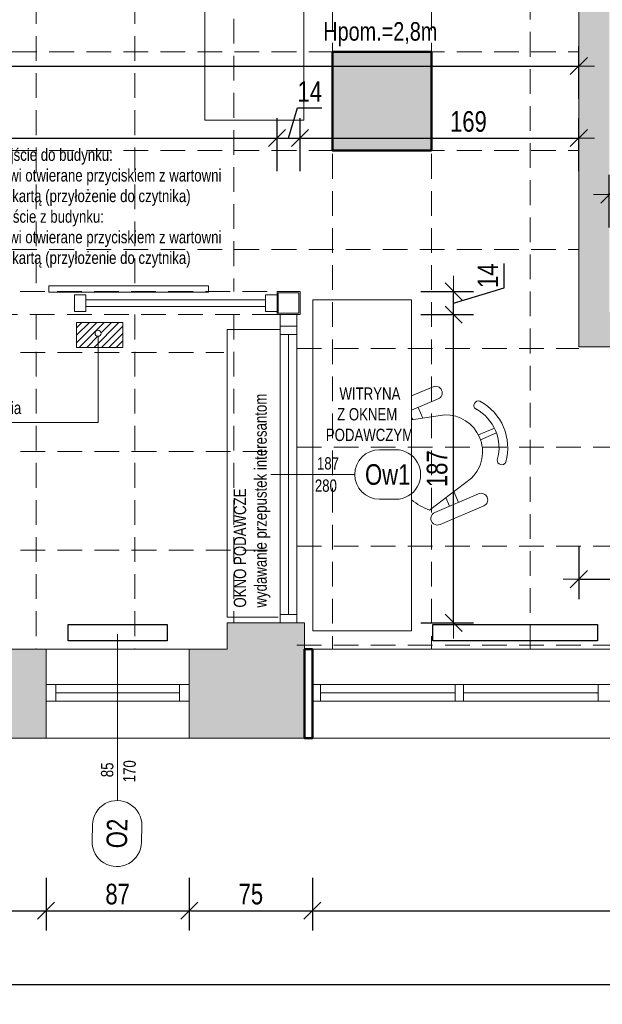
# Model space of a CAD drawing. Header units: millimetres. Extents: x 27490 to 108194, y -40520 to 41185.
# Tile 16 of 65: x 29703 to 30056, y -32314 to -31717. Entities that reach past the tile are written whole.
import ezdxf
from ezdxf.enums import TextEntityAlignment as Align

# ---------------------------------------------------------------- set-up
doc = ezdxf.new("R2010")
doc.units = ezdxf.units.MM
doc.linetypes.add('DASHEDX2', pattern=[1.5, 1, -0.5])
doc.layers.get('0').update_dxf_attribs({"lineweight": 18})
doc.layers.get('Defpoints').update_dxf_attribs({"lineweight": 18})
for name, color, linetype, lineweight in [('BA_drz', 7, 'Continuous', 18), ('BA_sym', 7, 'Continuous', 18), ('BA_txc', 1, 'Continuous', 18), ('mm_grzejniki', 30, 'Continuous', 30), ('mm_klimatyzacja', 94, 'Continuous', 50), ('PG_PRZERYWANE_ŚREDNIE', 1, 'DASHEDX2', 18), ('PG_WIDOKOWE_CIENKIE', 1, 'Continuous', 18), ('PG_WYMIARY', 1, 'Continuous', 18), ('PG_WYPOSAŻENIE', 1, 'Continuous', 18), ('PG_ŚCIANY_DZIAŁOWE', 3, 'Continuous', 18), ('Przekrojowa', 60, 'Continuous', 18)]:
    doc.layers.add(name, color=color, linetype=linetype, lineweight=lineweight)
doc.styles.add('BIKTC', font='bikromsw.shx', dxfattribs={"width": 0.8})
doc.styles.add('BIKTS', font='bikromsw.shx', dxfattribs={"width": 0.85})
doc.styles.add('BIKWYM', font='BIKROMSW.SHX', dxfattribs={"width": 0.8})
doc.dimstyles.new('BA_KR_50', dxfattribs={"dimscale": 0.5, "dimtxt": 25, "dimasz": 1.666667, "dimexe": 24, "dimexo": 0, "dimgap": 0, "dimtad": 0, "dimdec": 1, "dimrnd": 0.5, "dimzin": 9, "dimdsep": 46, "dimtxsty": 'BIKWYM', "dimblk": 'WYM-KR', "dimcen": 0, "dimdle": 20, "dimclrd": 256, "dimclre": 256, "dimclrt": 7, "dimadec": 0, "dimazin": 0, "dimtfac": 0.033333, "dimtdec": 1, "dimtmove": 0, "dimatfit": 3, "dimldrblk": 'WYM-KR', "dimfxl": 40, "dimfxlon": 1, "dimtvp": 0.8, "dimtolj": 1, "dimarcsym": 0})

# ---------------------------------------------------------------- blocks, each defined once
blk = doc.blocks.new('A$C5416600d')
at = {"lineweight": 20}
for points in [[(0, 14), (14, 14), (14, 0), (0, 0)], [(0.8, 13.2), (13.2, 13.2), (13.2, 0.8), (0.8, 0.8)]]:
    blk.add_lwpolyline(points, close=True, dxfattribs=at)
blk = doc.blocks.new('WYM-KR')
at = {"linetype": 'ByBlock'}
blk.add_line((11.52, 0), (-11.52, 0), dxfattribs=at)
at = {"color": 7, "linetype": 'ByBlock'}
blk.add_line((6.24, 6.24), (-6.24, -6.24), dxfattribs=at)
blk = doc.blocks.new('*D785')
at = {"layer": 'Defpoints', "color": 0, "transparency": 16777216}
for p in [(30060.74, -31822.68), (30060.74, -31893.98), (30435.74, -31893.98)]:
    blk.add_point(p, dxfattribs=at)
at = {"layer": 'PG_WYMIARY', "lineweight": -2, "transparency": 16777216}
for p, q in [((30060.74, -31842.68), (30060.74, -31810.68)), ((30435.74, -31842.68), (30435.74, -31810.68)), ((30434.91, -31822.68), (30061.57, -31822.68))]:
    blk.add_line(p, q, dxfattribs=at)
at = {"layer": 'PG_WYMIARY', "lineweight": -2, "transparency": 16777216, "xscale": 0.8333333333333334, "yscale": 0.8333333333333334, "zscale": 0.8333333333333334, "rotation": 180}
blk.add_blockref('WYM-KR', (30060.74, -31822.68), dxfattribs=at)
at = {"layer": 'PG_WYMIARY', "lineweight": -2, "transparency": 16777216, "xscale": 0.8333333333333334, "yscale": 0.8333333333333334, "zscale": 0.8333333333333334}
blk.add_blockref('WYM-KR', (30435.74, -31822.68), dxfattribs=at)
at = {"layer": 'PG_WYMIARY', "color": 7, "transparency": 16777216, "insert": (30248.24, -31812.68), "char_height": 12.5, "attachment_point": 5, "style": 'BIKWYM'}
blk.add_mtext('\\A1;375', dxfattribs=at)
blk = doc.blocks.new('*D856')
at = {"layer": 'Defpoints', "color": 0, "transparency": 16777216}
for p in [(29858.99, -31788.34), (29432.99, -31881.48), (29858.99, -31881.48)]:
    blk.add_point(p, dxfattribs=at)
at = {"layer": 'PG_WYMIARY', "lineweight": -2, "transparency": 16777216}
for p, q in [((29432.99, -31808.34), (29432.99, -31776.34)), ((29858.99, -31808.34), (29858.99, -31776.34)), ((29433.82, -31788.34), (29858.16, -31788.34))]:
    blk.add_line(p, q, dxfattribs=at)
at = {"layer": 'PG_WYMIARY', "lineweight": -2, "transparency": 16777216, "xscale": 0.8333333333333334, "yscale": 0.8333333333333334, "zscale": 0.8333333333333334, "rotation": 180}
blk.add_blockref('WYM-KR', (29432.99, -31788.34), dxfattribs=at)
at = {"layer": 'PG_WYMIARY', "lineweight": -2, "transparency": 16777216, "xscale": 0.8333333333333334, "yscale": 0.8333333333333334, "zscale": 0.8333333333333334}
blk.add_blockref('WYM-KR', (29858.99, -31788.34), dxfattribs=at)
at = {"layer": 'PG_WYMIARY', "color": 7, "transparency": 16777216, "insert": (29645.99, -31778.34), "char_height": 12.5, "attachment_point": 5, "style": 'BIKWYM'}
blk.add_mtext('\\A1;426', dxfattribs=at)
blk = doc.blocks.new('*D857')
at = {"layer": 'Defpoints', "color": 0, "transparency": 16777216}
for p in [(29872.99, -31788.34), (29858.99, -31881.48), (29872.99, -31881.48)]:
    blk.add_point(p, dxfattribs=at)
at = {"layer": 'PG_WYMIARY', "lineweight": -2, "transparency": 16777216}
for p, q in [((29865.99, -31788.34), (29871.47, -31770.09)), ((29871.47, -31770.09), (29886.23, -31770.09)), ((29858.99, -31808.34), (29858.99, -31776.34)), ((29872.99, -31808.34), (29872.99, -31776.34)), ((29859.82, -31788.34), (29872.16, -31788.34))]:
    blk.add_line(p, q, dxfattribs=at)
at = {"layer": 'PG_WYMIARY', "lineweight": -2, "transparency": 16777216, "xscale": 0.8333333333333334, "yscale": 0.8333333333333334, "zscale": 0.8333333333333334, "rotation": 180}
blk.add_blockref('WYM-KR', (29858.99, -31788.34), dxfattribs=at)
at = {"layer": 'PG_WYMIARY', "lineweight": -2, "transparency": 16777216, "xscale": 0.8333333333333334, "yscale": 0.8333333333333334, "zscale": 0.8333333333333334}
blk.add_blockref('WYM-KR', (29872.99, -31788.34), dxfattribs=at)
at = {"layer": 'PG_WYMIARY', "color": 7, "transparency": 16777216, "insert": (29878.85, -31760.09), "char_height": 12.5, "attachment_point": 5, "style": 'BIKWYM'}
blk.add_mtext('\\A1;14', dxfattribs=at)
blk = doc.blocks.new('*D788')
at = {"layer": 'Defpoints', "color": 0, "transparency": 16777216}
for p in [(29909.23, -31895.48), (29966.22, -31895.48), (29911.98, -32082.48)]:
    blk.add_point(p, dxfattribs=at)
at = {"layer": 'PG_WYMIARY', "lineweight": -2, "transparency": 16777216}
for p, q in [((29946.22, -31895.48), (29978.22, -31895.48)), ((29966.22, -32081.64), (29966.22, -31896.31)), ((29946.22, -32082.48), (29978.22, -32082.48))]:
    blk.add_line(p, q, dxfattribs=at)
at = {"layer": 'PG_WYMIARY', "lineweight": -2, "transparency": 16777216, "xscale": 0.8333333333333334, "yscale": 0.8333333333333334, "zscale": 0.8333333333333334}
for p, rotation in [((29966.22, -31895.48), 90), ((29966.22, -32082.48), 270)]:
    blk.add_blockref('WYM-KR', p, dxfattribs=dict(at, rotation=rotation))
at = {"layer": 'PG_WYMIARY', "color": 7, "transparency": 16777216, "insert": (29956.22, -31988.98), "char_height": 12.5, "attachment_point": 5, "rotation": 90, "style": 'BIKWYM'}
blk.add_mtext('\\A1;187', dxfattribs=at)
blk = doc.blocks.new('*D789')
at = {"layer": 'Defpoints', "color": 0, "transparency": 16777216}
for p in [(29909.23, -31881.48), (29966.22, -31881.48), (29909.82, -31895.48)]:
    blk.add_point(p, dxfattribs=at)
at = {"layer": 'PG_WYMIARY', "lineweight": -2, "transparency": 16777216}
for p, q in [((29996.97, -31879.25), (29996.97, -31864.49)), ((29966.22, -31888.48), (29996.97, -31879.25)), ((29946.22, -31881.48), (29978.22, -31881.48)), ((29966.22, -31894.64), (29966.22, -31882.31)), ((29946.22, -31895.48), (29978.22, -31895.48))]:
    blk.add_line(p, q, dxfattribs=at)
at = {"layer": 'PG_WYMIARY', "lineweight": -2, "transparency": 16777216, "xscale": 0.8333333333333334, "yscale": 0.8333333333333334, "zscale": 0.8333333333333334}
for p, rotation in [((29966.22, -31881.48), 90), ((29966.22, -31895.48), 270)]:
    blk.add_blockref('WYM-KR', p, dxfattribs=dict(at, rotation=rotation))
at = {"layer": 'PG_WYMIARY', "color": 7, "transparency": 16777216, "insert": (29986.97, -31871.87), "char_height": 12.5, "attachment_point": 5, "rotation": 90, "style": 'BIKWYM'}
blk.add_mtext('\\A1;14', dxfattribs=at)
blk = doc.blocks.new('symdrz')
blk.add_lwpolyline([(-10, -30, -1), (-10, 30), (10, 30, -1), (10, -30)], format="xyb", close=True)
at = {"style": 'BIKTS', "width": 0.8}
blk.add_attdef('SZERDRZ', text='', height=25, dxfattribs=at).set_placement((77.1, 8.8), align=Align.CENTER)
blk.add_attdef('SYMDRZ', text='', height=25, dxfattribs=at).set_placement((0, 0), align=Align.MIDDLE)
blk.add_attdef('WYSDRZ', text='', height=25, dxfattribs=at).set_placement((77.1, -9.5), align=Align.TOP_CENTER)
blk = doc.blocks.new('*D802')
at = {"layer": 'Defpoints', "color": 0, "transparency": 16777216}
for p in [(30042.24, -31788.34), (29872.99, -31881.48), (30042.24, -31881.48)]:
    blk.add_point(p, dxfattribs=at)
at = {"layer": 'PG_WYMIARY', "lineweight": -2, "transparency": 16777216}
for p, q in [((29872.99, -31808.34), (29872.99, -31776.34)), ((30042.24, -31808.34), (30042.24, -31776.34)), ((29873.82, -31788.34), (30041.41, -31788.34))]:
    blk.add_line(p, q, dxfattribs=at)
at = {"layer": 'PG_WYMIARY', "lineweight": -2, "transparency": 16777216, "xscale": 0.8333333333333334, "yscale": 0.8333333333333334, "zscale": 0.8333333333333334, "rotation": 180}
blk.add_blockref('WYM-KR', (29872.99, -31788.34), dxfattribs=at)
at = {"layer": 'PG_WYMIARY', "lineweight": -2, "transparency": 16777216, "xscale": 0.8333333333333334, "yscale": 0.8333333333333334, "zscale": 0.8333333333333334}
blk.add_blockref('WYM-KR', (30042.24, -31788.34), dxfattribs=at)
at = {"layer": 'PG_WYMIARY', "color": 7, "transparency": 16777216, "insert": (29975.2, -31778.34), "char_height": 12.5, "attachment_point": 5, "style": 'BIKWYM'}
blk.add_mtext('\\A1;169', dxfattribs=at)
blk = doc.blocks.new('*D803')
at = {"layer": 'Defpoints', "color": 0, "transparency": 16777216}
for p in [(30042.24, -31914.98), (30241.74, -31914.98), (30241.74, -32056.03)]:
    blk.add_point(p, dxfattribs=at)
at = {"layer": 'PG_WYMIARY', "lineweight": -2, "transparency": 16777216}
for p, q in [((30042.24, -32036.03), (30042.24, -32068.03)), ((30241.74, -32036.03), (30241.74, -32068.03)), ((30043.07, -32056.03), (30240.91, -32056.03))]:
    blk.add_line(p, q, dxfattribs=at)
at = {"layer": 'PG_WYMIARY', "lineweight": -2, "transparency": 16777216, "xscale": 0.8333333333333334, "yscale": 0.8333333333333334, "zscale": 0.8333333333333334, "rotation": 180}
blk.add_blockref('WYM-KR', (30042.24, -32056.03), dxfattribs=at)
at = {"layer": 'PG_WYMIARY', "lineweight": -2, "transparency": 16777216, "xscale": 0.8333333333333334, "yscale": 0.8333333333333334, "zscale": 0.8333333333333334}
blk.add_blockref('WYM-KR', (30241.74, -32056.03), dxfattribs=at)
at = {"layer": 'PG_WYMIARY', "color": 7, "transparency": 16777216, "insert": (30141.99, -32046.03), "char_height": 12.5, "attachment_point": 5, "style": 'BIKWYM'}
blk.add_mtext('\\A1;200', dxfattribs=at)
blk = doc.blocks.new('*D805')
at = {"layer": 'Defpoints', "color": 0, "transparency": 16777216}
for p in [(30042.24, -31744.62), (30042.24, -31914.98), (28865.74, -32106.48)]:
    blk.add_point(p, dxfattribs=at)
at = {"layer": 'PG_WYMIARY', "lineweight": -2, "transparency": 16777216}
for p, q in [((28865.74, -31764.62), (28865.74, -31732.62)), ((30042.24, -31764.62), (30042.24, -31732.62)), ((28866.57, -31744.62), (30041.41, -31744.62))]:
    blk.add_line(p, q, dxfattribs=at)
at = {"layer": 'PG_WYMIARY', "lineweight": -2, "transparency": 16777216, "xscale": 0.8333333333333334, "yscale": 0.8333333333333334, "zscale": 0.8333333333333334, "rotation": 180}
blk.add_blockref('WYM-KR', (28865.74, -31744.62), dxfattribs=at)
at = {"layer": 'PG_WYMIARY', "lineweight": -2, "transparency": 16777216, "xscale": 0.8333333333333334, "yscale": 0.8333333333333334, "zscale": 0.8333333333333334}
blk.add_blockref('WYM-KR', (30042.24, -31744.62), dxfattribs=at)
at = {"layer": 'PG_WYMIARY', "color": 7, "transparency": 16777216, "insert": (29453.99, -31734.62), "char_height": 12.5, "attachment_point": 5, "style": 'BIKWYM'}
blk.add_mtext('\\A1;1177', dxfattribs=at)
blk = doc.blocks.new('*D751')
at = {"layer": 'Defpoints', "color": 0, "transparency": 16777216}
for p in [(29641.24, -32125.03), (29718.74, -32125.03), (29718.74, -32257.16)]:
    blk.add_point(p, dxfattribs=at)
at = {"layer": 'PG_WYMIARY', "lineweight": -2, "transparency": 16777216}
for p, q in [((29641.24, -32237.16), (29641.24, -32269.16)), ((29718.74, -32237.16), (29718.74, -32269.16)), ((29642.07, -32257.16), (29717.91, -32257.16))]:
    blk.add_line(p, q, dxfattribs=at)
at = {"layer": 'PG_WYMIARY', "lineweight": -2, "transparency": 16777216, "xscale": 0.8333333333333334, "yscale": 0.8333333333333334, "zscale": 0.8333333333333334, "rotation": 180}
blk.add_blockref('WYM-KR', (29641.24, -32257.16), dxfattribs=at)
at = {"layer": 'PG_WYMIARY', "lineweight": -2, "transparency": 16777216, "xscale": 0.8333333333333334, "yscale": 0.8333333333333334, "zscale": 0.8333333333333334}
blk.add_blockref('WYM-KR', (29718.74, -32257.16), dxfattribs=at)
at = {"layer": 'PG_WYMIARY', "color": 7, "transparency": 16777216, "insert": (29679.99, -32247.16), "char_height": 12.5, "attachment_point": 5, "style": 'BIKWYM'}
blk.add_mtext('\\A1;78', dxfattribs=at)
blk = doc.blocks.new('*D752')
at = {"layer": 'Defpoints', "color": 0, "transparency": 16777216}
for p in [(29718.74, -32125.03), (29805.74, -32125.03), (29805.74, -32257.16)]:
    blk.add_point(p, dxfattribs=at)
at = {"layer": 'PG_WYMIARY', "lineweight": -2, "transparency": 16777216}
for p, q in [((29718.74, -32237.16), (29718.74, -32269.16)), ((29805.74, -32237.16), (29805.74, -32269.16)), ((29719.57, -32257.16), (29804.91, -32257.16))]:
    blk.add_line(p, q, dxfattribs=at)
at = {"layer": 'PG_WYMIARY', "lineweight": -2, "transparency": 16777216, "xscale": 0.8333333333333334, "yscale": 0.8333333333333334, "zscale": 0.8333333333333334, "rotation": 180}
blk.add_blockref('WYM-KR', (29718.74, -32257.16), dxfattribs=at)
at = {"layer": 'PG_WYMIARY', "lineweight": -2, "transparency": 16777216, "xscale": 0.8333333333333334, "yscale": 0.8333333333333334, "zscale": 0.8333333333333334}
blk.add_blockref('WYM-KR', (29805.74, -32257.16), dxfattribs=at)
at = {"layer": 'PG_WYMIARY', "color": 7, "transparency": 16777216, "insert": (29762.24, -32247.16), "char_height": 12.5, "attachment_point": 5, "style": 'BIKWYM'}
blk.add_mtext('\\A1;87', dxfattribs=at)
blk = doc.blocks.new('*D753')
at = {"layer": 'Defpoints', "color": 0, "transparency": 16777216}
for p in [(29805.74, -32125.03), (29880.49, -32125.03), (29880.49, -32257.16)]:
    blk.add_point(p, dxfattribs=at)
at = {"layer": 'PG_WYMIARY', "lineweight": -2, "transparency": 16777216}
for p, q in [((29805.74, -32237.16), (29805.74, -32269.16)), ((29880.49, -32237.16), (29880.49, -32269.16)), ((29806.57, -32257.16), (29879.66, -32257.16))]:
    blk.add_line(p, q, dxfattribs=at)
at = {"layer": 'PG_WYMIARY', "lineweight": -2, "transparency": 16777216, "xscale": 0.8333333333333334, "yscale": 0.8333333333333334, "zscale": 0.8333333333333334, "rotation": 180}
blk.add_blockref('WYM-KR', (29805.74, -32257.16), dxfattribs=at)
at = {"layer": 'PG_WYMIARY', "lineweight": -2, "transparency": 16777216, "xscale": 0.8333333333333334, "yscale": 0.8333333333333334, "zscale": 0.8333333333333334}
blk.add_blockref('WYM-KR', (29880.49, -32257.16), dxfattribs=at)
at = {"layer": 'PG_WYMIARY', "color": 7, "transparency": 16777216, "insert": (29843.12, -32247.16), "char_height": 12.5, "attachment_point": 5, "style": 'BIKWYM'}
blk.add_mtext('\\A1;75', dxfattribs=at)
blk = doc.blocks.new('*D754')
at = {"layer": 'Defpoints', "color": 0, "transparency": 16777216}
for p in [(29880.49, -32125.03), (30426.24, -32125.03), (30426.24, -32257.16)]:
    blk.add_point(p, dxfattribs=at)
at = {"layer": 'PG_WYMIARY', "lineweight": -2, "transparency": 16777216}
for p, q in [((29880.49, -32237.16), (29880.49, -32269.16)), ((30426.24, -32237.16), (30426.24, -32269.16)), ((29881.32, -32257.16), (30425.41, -32257.16))]:
    blk.add_line(p, q, dxfattribs=at)
at = {"layer": 'PG_WYMIARY', "lineweight": -2, "transparency": 16777216, "xscale": 0.8333333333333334, "yscale": 0.8333333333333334, "zscale": 0.8333333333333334, "rotation": 180}
blk.add_blockref('WYM-KR', (29880.49, -32257.16), dxfattribs=at)
at = {"layer": 'PG_WYMIARY', "lineweight": -2, "transparency": 16777216, "xscale": 0.8333333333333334, "yscale": 0.8333333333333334, "zscale": 0.8333333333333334}
blk.add_blockref('WYM-KR', (30426.24, -32257.16), dxfattribs=at)
at = {"layer": 'PG_WYMIARY', "color": 7, "transparency": 16777216, "insert": (30153.37, -32247.16), "char_height": 12.5, "attachment_point": 5, "style": 'BIKWYM'}
blk.add_mtext('\\A1;546', dxfattribs=at)
blk = doc.blocks.new('*D756')
at = {"layer": 'Defpoints', "color": 0, "transparency": 16777216}
for p in [(28005.74, -32152.48), (30501.3, -32152.48), (30501.3, -32301.96)]:
    blk.add_point(p, dxfattribs=at)
at = {"layer": 'PG_WYMIARY', "lineweight": -2, "transparency": 16777216}
for p, q in [((28005.74, -32281.96), (28005.74, -32313.96)), ((30501.3, -32281.96), (30501.3, -32313.96)), ((28006.57, -32301.96), (30500.46, -32301.96))]:
    blk.add_line(p, q, dxfattribs=at)
at = {"layer": 'PG_WYMIARY', "lineweight": -2, "transparency": 16777216, "xscale": 0.8333333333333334, "yscale": 0.8333333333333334, "zscale": 0.8333333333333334, "rotation": 180}
blk.add_blockref('WYM-KR', (28005.74, -32301.96), dxfattribs=at)
at = {"layer": 'PG_WYMIARY', "lineweight": -2, "transparency": 16777216, "xscale": 0.8333333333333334, "yscale": 0.8333333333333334, "zscale": 0.8333333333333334}
blk.add_blockref('WYM-KR', (30501.3, -32301.96), dxfattribs=at)
at = {"layer": 'PG_WYMIARY', "color": 7, "transparency": 16777216, "insert": (29253.52, -32291.96), "char_height": 12.5, "attachment_point": 5, "style": 'BIKWYM'}
blk.add_mtext('\\A1;2496', dxfattribs=at)
blk = doc.blocks.new('A$C6d95d5dd')
at = {"true_color": 0x636466, "transparency": 33554559}
h = blk.add_hatch(color=251, dxfattribs=at)
h.dxf.hatch_style = 1
h.paths.add_polyline_path([(-487, 344.5), (-547, 344.5), (-547, 284.5), (-487, 284.5)])
at = {"layer": 'mm_klimatyzacja', "color": 3, "linetype": 'Continuous', "lineweight": 50, "ltscale": 50}
blk.add_lwpolyline([(-487, 284.5), (-547, 284.5), (-547, 344.5), (-487, 344.5)], close=True, dxfattribs=at)
blk = doc.blocks.new('A$C52335042')
at = {"layer": 'mm_grzejniki', "lineweight": 30}
for points in [[(-707.5, -3), (-647.5, -3), (-647.5, -13), (-707.5, -13)], [(-486.21, -3), (-386.21, -3), (-386.21, -13), (-486.21, -13)]]:
    blk.add_lwpolyline(points, close=True, dxfattribs=at)

msp = doc.modelspace()

# ---------------------------------------------------------------- hatches: boundary and pattern name
at = {"layer": 'PG_WYPOSAŻENIE', "true_color": 0x636466}
h = msp.add_hatch(dxfattribs=at)
h.set_pattern_fill('ANSI31', color=251)
h.set_pattern_definition([(45, (-22470.6683, 2547.954), (-2.24506403, 2.24506403), [])])
h.paths.add_polyline_path([(29765.39, -31900.26), (29750.37, -31900.26), (29750.37, -31904.91, -0.414214), (29752.22, -31906.77, -1), (29748.51, -31906.77, -0.414214), (29750.37, -31904.91), (29750.37, -31900.26), (29743.68, -31900.26), (29743.68, -31915.36), (29765.39, -31915.36)])
h.paths.add_polyline_path([(29743.68, -31900.26), (29737.32, -31900.26), (29737.32, -31915.36), (29743.68, -31915.36)])
at = {"layer": 'PG_ŚCIANY_DZIAŁOWE', "true_color": 0x939598, "transparency": 33554610}
h = msp.add_hatch(color=252, dxfattribs=at)
h.dxf.hatch_style = 1
h.paths.add_polyline_path([(30689.67, -31483.98), (30652.74, -31483.98), (30652.74, -31952.48), (30478.74, -31952.48), (30478.74, -31568.48), (30478.74, -31460.48), (30356.24, -31460.48), (30356.24, -31478.98), (30435.74, -31478.98), (30435.74, -31689.48), (30188.24, -31689.48), (30188.24, -31478.98), (30255.24, -31478.98), (30255.24, -31460.48), (30161.74, -31460.48), (30161.74, -31478.98), (30173.74, -31478.98), (30173.74, -31707.98), (30435.74, -31707.98), (30435.74, -31893.98), (30060.74, -31893.98), (30060.74, -31478.98), (30060.74, -31460.48), (30010.74, -31460.48), (30010.74, -31476.48), (30042.24, -31476.48), (30042.24, -31914.98), (30241.74, -31914.98), (30241.74, -31921.98), (30250.74, -31921.98), (30250.74, -31914.98), (30439.74, -31914.98), (30439.74, -32080.48), (30426.24, -32080.48), (30426.24, -32152.48), (30501.3, -32152.48), (30501.3, -31998.43), (30689.67, -31998.43)])
h.paths.add_polyline_path([(30652.74, -31343.98), (30689.67, -31343.98), (30689.67, -31309.48), (30652.74, -31339.48)])
h = msp.add_hatch(color=252, dxfattribs=at)
h.dxf.hatch_style = 1
h.paths.add_polyline_path([(29875.74, -32098.48), (29875.74, -32082.48), (29859.74, -32082.48), (29828.74, -32082.48), (29828.74, -32098.48), (29805.74, -32098.48), (29805.74, -32152.48), (29875.74, -32152.48)])
h = msp.add_hatch(color=252, dxfattribs=at)
h.dxf.hatch_style = 1
h.paths.add_polyline_path([(29718.74, -32098.48), (29641.24, -32098.48), (29641.24, -32152.48), (29718.74, -32152.48)])

# ---------------------------------------------------------------- linework, layer by layer
for p, q in [((30042.24, -31476.48), (30042.24, -31914.98)), ((30042.24, -31914.98), (30241.74, -31914.98)), ((29875.74, -32082.48), (29828.74, -32082.48)), ((29828.74, -32082.48), (29828.74, -32098.48)), ((29875.74, -32082.48), (29875.74, -32152.48)), ((29828.74, -32098.48), (29641.24, -32098.48)), ((29718.74, -32098.48), (29718.74, -32152.48)), ((29805.74, -32098.48), (29805.74, -32152.48)), ((30241.74, -32098.48), (29875.74, -32098.48)), ((29718.74, -32119.98), (29718.74, -32129.98)), ((29805.74, -32119.98), (29718.74, -32119.98)), ((29724.74, -32119.98), (29724.74, -32129.98)), ((29799.74, -32119.98), (29799.74, -32129.98)), ((29805.74, -32119.98), (29805.74, -32129.98)), ((30053.99, -32119.98), (29880.49, -32119.98)), ((29885.49, -32119.98), (29885.49, -32129.98)), ((29967.24, -32119.98), (29967.24, -32129.98)), ((29972.24, -32119.98), (29972.24, -32129.98)), ((30053.99, -32119.98), (30053.99, -32129.98)), ((29718.74, -32129.98), (29805.74, -32129.98)), ((29799.74, -32124.98), (29724.74, -32124.98)), ((30053.99, -32129.98), (29880.49, -32129.98)), ((29967.24, -32124.98), (29885.49, -32124.98)), ((30053.99, -32124.98), (29972.24, -32124.98)), ((30426.24, -32152.48), (29641.24, -32152.48))]:
    msp.add_line(p, q)
at = {"lineweight": 20}
for p, q in [((29817.38, -31877.94), (29720.38, -31877.94)), ((29720.38, -31881.94), (29720.38, -31877.94)), ((29817.38, -31881.94), (29817.38, -31877.94)), ((29817.38, -31881.94), (29720.38, -31881.94)), ((29735.99, -31883.48), (29742.99, -31883.48)), ((29735.99, -31883.48), (29735.99, -31893.48)), ((29742.99, -31883.48), (29742.99, -31893.48)), ((29851.99, -31883.48), (29858.99, -31883.48)), ((29851.99, -31883.48), (29851.99, -31893.48)), ((29858.99, -31883.48), (29858.99, -31893.48)), ((29742.99, -31886.48), (29851.99, -31886.48)), ((29742.99, -31890.48), (29851.99, -31890.48)), ((29735.99, -31893.48), (29742.99, -31893.48)), ((29851.99, -31893.48), (29858.99, -31893.48)), ((29860.99, -31895.48), (29860.99, -31902.48)), ((29860.99, -31895.48), (29870.99, -31895.48)), ((29870.99, -31895.48), (29870.99, -31902.48)), ((29860.99, -31902.48), (29870.99, -31902.48)), ((29870.99, -31902.48), (29860.99, -31902.48)), ((29859.74, -32082.48), (29875.74, -32082.48)), ((29762.24, -32190.34), (29762.24, -32089.29))]:
    msp.add_line(p, q, dxfattribs=at)
msp.add_lwpolyline([(30072.99, -32119.98), (30072.99, -32129.98), (30053.99, -32129.98), (30053.99, -32119.98)], close=True)
msp.add_point((30053.24, -32124.98))
msp.add_point((30053.24, -32124.98))
msp.add_point((30053.24, -32124.98))
msp.add_point((30053.24, -32124.98))
at = {"layer": 'BA_drz', "color": 18, "true_color": 0x000000}
for p, q in [((29860.99, -31902.48), (29860.99, -32082.48)), ((29870.99, -31902.48), (29870.99, -32082.48)), ((29870.99, -31907.48), (29860.99, -31907.48)), ((29865.99, -31907.48), (29865.99, -32077.48)), ((29855.25, -31992.48), (29906.18, -31992.48)), ((29870.99, -32077.48), (29860.99, -32077.48))]:
    msp.add_line(p, q, dxfattribs=at)
at = {"layer": 'PG_PRZERYWANE_ŚREDNIE', "color": 251, "lineweight": 15, "ltscale": 15, "true_color": 0x636466}
for p, q in [((29712.74, -29251.48), (29712.74, -31881.48)), ((29772.74, -29251.48), (29772.74, -31881.48)), ((29892.74, -31460.48), (29892.74, -32098.48)), ((29952.74, -31460.48), (29952.74, -32098.48)), ((30012.74, -31476.48), (30012.74, -32098.48)), ((29832.74, -31513.48), (29832.74, -31881.48)), ((28865.74, -31735.98), (30042.24, -31735.98)), ((28865.74, -31795.98), (30042.24, -31795.98)), ((28865.74, -31855.98), (30042.24, -31855.98)), ((29432.99, -31881.48), (29858.99, -31881.48)), ((29858.99, -31895.48), (29432.99, -31895.48)), ((29712.74, -31895.48), (29712.74, -32098.48)), ((29772.74, -31895.48), (29772.74, -32098.48)), ((29832.74, -31895.48), (29832.74, -32082.48)), ((29433.24, -31918.48), (29826.74, -31918.48)), ((29870.99, -31915.98), (30042.24, -31915.98)), ((29433.24, -31978.48), (29860.99, -31978.48)), ((29870.99, -31975.98), (30241.24, -31975.98)), ((29433.24, -32038.48), (29860.99, -32038.48)), ((29870.99, -32035.98), (30241.74, -32035.98)), ((29870.99, -32095.98), (30241.74, -32095.98))]:
    msp.add_line(p, q, dxfattribs=at)
at = {"layer": 'PG_WIDOKOWE_CIENKIE', "color": 18, "lineweight": 50, "true_color": 0x000000}
msp.add_line((29880.49, -32119.98), (29880.49, -32129.98), dxfattribs=at)
msp.add_lwpolyline([(29875.74, -32098.48), (29880.49, -32098.48), (29880.49, -32152.48), (29875.74, -32152.48)], close=True, dxfattribs=at)
at = {"layer": 'PG_WYPOSAŻENIE', "color": 251, "true_color": 0x636466}
for p, q in [((29815.24, -31513.48), (29815.24, -31777.4)), ((29875.24, -31513.48), (29875.24, -31777.4)), ((29875.24, -31777.4), (29815.24, -31777.4)), ((29880.65, -31886.48), (29880.65, -32087.4)), ((29880.65, -31886.48), (29940.65, -31886.48)), ((29940.65, -31886.48), (29940.65, -32087.4)), ((29737.32, -31900.26), (29737.32, -31915.36)), ((29765.39, -31900.26), (29737.32, -31900.26)), ((29765.39, -31915.36), (29765.39, -31900.26)), ((29750.37, -31908.62), (29750.37, -31960.85)), ((29737.32, -31915.36), (29765.39, -31915.36)), ((29940.65, -31944.8), (29953.7, -31939.24)), ((29956.84, -31946.61), (29940.65, -31953.5)), ((29940.65, -31959.4), (29960.8, -31956.31)), ((29947.49, -31958.35), (29944.69, -31951.78)), ((29634.09, -31960.85), (29750.37, -31960.85)), ((29940.65, -31957.45), (29941.42, -31959.28)), ((29990.99, -31964.38), (29981.3, -31968.5)), ((29992.22, -31967.26), (29982.53, -31971.39)), ((29977.1, -31994.62), (29951.59, -32014.13)), ((29981.35, -32004.2), (29954.85, -32015.48)), ((29966.41, -32002.8), (29969.21, -32009.37)), ((29963.74, -32011.7), (29961.54, -32006.53)), ((29957.99, -32022.85), (29984.49, -32011.57)), ((29940.65, -32087.4), (29880.65, -32087.4))]:
    msp.add_line(p, q, dxfattribs=at)
msp.add_lwpolyline([(29737.32, -31900.26), (29765.39, -31900.26), (29765.39, -31915.36), (29737.32, -31915.36)], close=True, dxfattribs=at)
msp.add_circle((29750.37, -31906.77), 1.85, dxfattribs=at)
for centre, radius, start, end in [((29955.27, -31942.92), 4, 293.05844, 113.05844), ((29981.17, -31950.55), 2.68, 69.40761, 234.94028), ((29967.26, -31976.18), 31.82, 343.94294, 62.17395), ((29961.37, -31978.69), 22.39, 314.65402, 91.46287), ((29967.26, -31976.18), 26.51, 343.94294, 62.17395), ((29995.38, -31983.93), 2.68, 171.17661, 336.70928), ((29982.92, -32007.88), 4, 293.05844, 113.05844), ((29965.64, -31976.87), 39.82, 231.12445, 249.34688), ((29956.42, -32019.16), 4, 113.05844, 293.05844)]:
    msp.add_arc(centre, radius, start, end, dxfattribs=at)
at = {"layer": 'PG_ŚCIANY_DZIAŁOWE', "color": 18, "true_color": 0x000000}
for p, q in [((29860.99, -31904.48), (29828.74, -31904.48)), ((29828.74, -31904.48), (29828.74, -32079.02)), ((29859.74, -32079.02), (29828.74, -32079.02))]:
    msp.add_line(p, q, dxfattribs=at)

# ---------------------------------------------------------------- block references
at = {"lineweight": 20}
msp.add_blockref('A$C5416600d', (29858.99, -31895.48), dxfattribs=at)
at = {"layer": 'BA_sym', "color": 18, "true_color": 0x000000}
ref = msp.add_blockref('symdrz', (29926.18, -31992.48), dxfattribs=dict(at, xscale=0.5000000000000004, yscale=0.5000000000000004, zscale=0.5000000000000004, rotation=2.364552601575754e-06))
ref.add_attrib('Symdrz', 'Ow1', dxfattribs={"height": 12.5, "rotation": 0, "style": 'BIKTS', "width": 0.8}).set_placement((29926.18, -31992.48), align=Align.MIDDLE_CENTER)
ref.add_attrib('Szerdrz', '187', dxfattribs={"layer": 'BA_txc', "height": 7.5, "rotation": 0, "style": 'BIKTS', "width": 0.8}).set_placement((29889.93, -31985.73), align=Align.MIDDLE_CENTER)
ref.add_attrib('Wysdrz', '280', dxfattribs={"layer": 'BA_txc', "height": 7.5, "rotation": 0, "style": 'BIKTS', "width": 0.8}).set_placement((29888.66, -31999.23), align=Align.MIDDLE_CENTER)
ref = msp.add_blockref('symdrz', (29761.82, -32210.34), dxfattribs=dict(at, xscale=0.5000000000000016, yscale=0.5000000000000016, zscale=0.5000000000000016, rotation=268.7952046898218))
ref.add_attrib('Symdrz', 'O2', dxfattribs={"height": 12.5, "rotation": 88.7952, "style": 'BIKTS', "width": 0.8}).set_placement((29761.82, -32210.34), align=Align.MIDDLE_CENTER)
ref.add_attrib('Szerdrz', '170', dxfattribs={"layer": 'BA_txc', "height": 7.5, "rotation": 88.7952, "style": 'BIKTS', "width": 0.8}).set_placement((29769.37, -32172.56), align=Align.MIDDLE_CENTER)
ref.add_attrib('Wysdrz', '85', dxfattribs={"layer": 'BA_txc', "height": 7.5, "rotation": 88.7952, "style": 'BIKTS', "width": 0.8}).set_placement((29755.88, -32171.71), align=Align.MIDDLE_CENTER)
at = {"layer": 'Przekrojowa'}
for name in ['A$C52335042', 'A$C6d95d5dd']:
    msp.add_blockref(name, (30439.74, -32080.48), dxfattribs=at)

# ---------------------------------------------------------------- texts
at = {"layer": 'PG_WYPOSAŻENIE', "color": 18, "true_color": 0x000000, "attachment_point": 1, "style": 'BIKTC'}
for s, width, gutter_width, insert, char_height, rotation in [('Hpom.=2,8m', 976.0193, 75, (29887.08, -31717.99), 11.25, 360), ('Wejście do budynku:\\Pdrzwi otwierane przyciskiem z wartowni\\Plub kartą (przyłożenie do czytnika)\\PWyjście z budynku: \\Pdrzwi otwierane przyciskiem z wartowni\\Plub kartą (przyłożenie do czytnika)', 650.6795, 50, (29685.24, -31794.7), 7.5, 360), ('OKNO PODAWCZE \\Pwydawanie przepustek interesantom', 650.6795, 50, (29832.75, -32073.23), 7.5, 90), ('Czytnik kart\\PRejestrator wejścia', 650.6795, 50, (29635.93, -31935.82), 7.5, 360), ('\\pi16.89012;WITRYNA\\P\\pi15.46155;Z OKNEM\\P\\pi8.60441;PODAWCZYM', 70.6374, 50, (29880.02, -31939.67), 7.5, 360)]:
    msp.add_mtext_dynamic_manual_height_columns(s, width=width, gutter_width=gutter_width, heights=[0], dxfattribs=dict(at, insert=insert, char_height=char_height, rotation=rotation))

# ---------------------------------------------------------------- dimensions: what is measured, and where the dimension line sits
at = {"layer": 'PG_WYMIARY'}
for base, p1, p2, picture, middle in [((30042.24077459, -31744.61560122), (28865.74077459, -32106.47558061), (30042.24077459, -31914.97558061), '*D805', (29453.99077459, -31734.61560122)), ((29872.99, -31788.34), (29858.99, -31881.48), (29872.99, -31881.48), '*D857', (29871.47, -31760.09)), ((29858.99, -31788.34), (29432.99, -31881.48), (29858.99, -31881.48), '*D856', (29645.99, -31778.34)), ((30060.74, -31822.68), (30435.74, -31893.98), (30060.74, -31893.98), '*D785', (30248.24, -31812.68)), ((30241.74077459, -32056.0338402), (30042.24077459, -31914.97558061), (30241.74077459, -31914.97558061), '*D803', (30141.99077459, -32046.0338402)), ((29718.74077459, -32257.15988449), (29641.24077459, -32125.02534997), (29718.74077459, -32125.02534997), '*D751', (29679.99077459, -32247.15988449)), ((29805.74, -32257.16), (29718.74, -32125.03), (29805.74, -32125.03), '*D752', (29762.24, -32247.16)), ((29880.49, -32257.16), (29805.74, -32125.03), (29880.49, -32125.03), '*D753', (29843.12, -32247.16)), ((30426.24, -32257.16), (29880.49, -32125.03), (30426.24, -32125.03), '*D754', (30153.37, -32247.16)), ((30501.3, -32301.96), (28005.74, -32152.48), (30501.3, -32152.48), '*D756', (29253.52, -32291.96))]:
    dim = msp.add_linear_dim(base=base, p1=p1, p2=p2, dimstyle='BA_KR_50', override={"dimdec": 0, "dimtmove": 1}, dxfattribs=at)
    dim.commit()
    dim.dimension.update_dxf_attribs({"geometry": picture, "text_midpoint": middle})
dim = msp.add_linear_dim(base=(30042.24, -31788.34), p1=(29872.99, -31881.48), p2=(30042.24, -31881.48), dimstyle='BA_KR_50', override={"dimdec": 0, "dimtmove": 1}, dxfattribs=at)
dim.commit()
dim.dimension.update_dxf_attribs({"geometry": '*D802', "text_midpoint": (29975.2, -31788.34), "dimtype": 160})
for base, p1, p2, picture, middle in [((29966.22, -31881.48), (29909.82, -31895.48), (29909.23, -31881.48), '*D789', (29986.97, -31879.25)), ((29966.22, -31895.48), (29911.98, -32082.48), (29909.23, -31895.48), '*D788', (29956.22, -31988.98))]:
    dim = msp.add_linear_dim(base=base, p1=p1, p2=p2, angle=90, dimstyle='BA_KR_50', override={"dimdec": 0, "dimtmove": 1}, dxfattribs=at)
    dim.commit()
    dim.dimension.update_dxf_attribs({"geometry": picture, "text_midpoint": middle})

doc.saveas('drawing.dxf')
